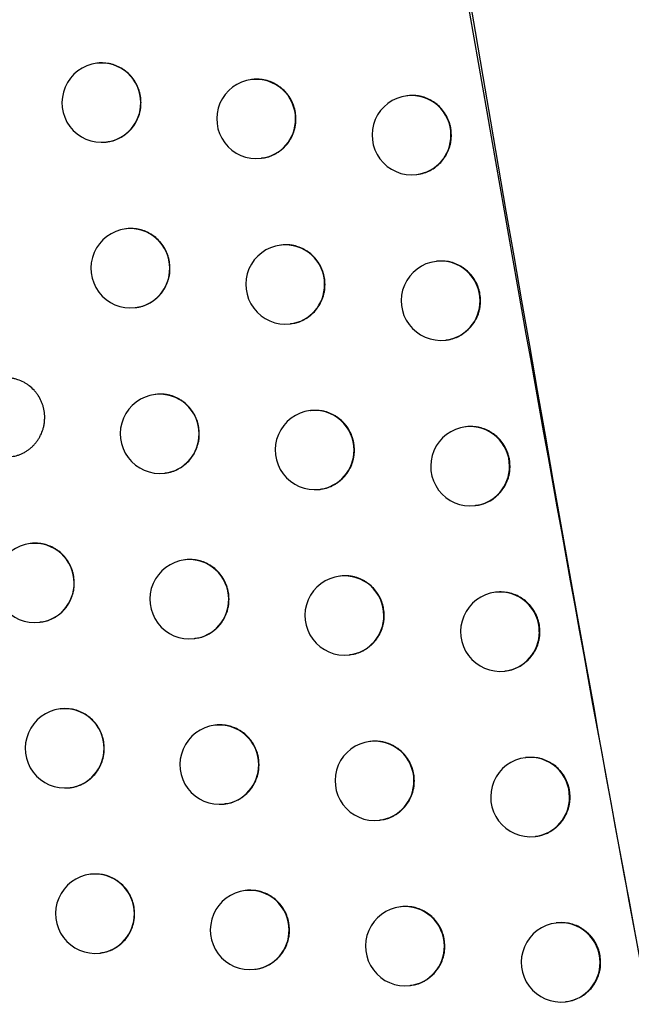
# Model space of a CAD drawing. Header units: millimetres. Extents: x -0.66 to 0.91, y -0.4 to 0.64.
# Tile 134 of 171: x 0.28729 to 0.29501, y 0.05226 to 0.06468. Entities that reach past the tile are written whole.
import ezdxf

# ---------------------------------------------------------------- set-up
doc = ezdxf.new("R2010")
doc.units = ezdxf.units.MM
doc.layers.add('FORMAT', color=7, linetype='Continuous')

msp = doc.modelspace()

# ---------------------------------------------------------------- linework, layer by layer
at = {"layer": 'FORMAT', "color": 7, "linetype": 'Continuous', "lineweight": 25}
for p, q in [((0.288277, 0.064126), (0.288268, 0.064125)), ((0.290229, 0.063921), (0.290221, 0.06392)), ((0.292188, 0.063717), (0.29218, 0.063716)), ((0.288387, 0.063132), (0.288394, 0.063133)), ((0.29034, 0.062927), (0.290347, 0.062928)), ((0.292299, 0.062723), (0.292306, 0.062724)), ((0.288642, 0.062038), (0.288634, 0.062037)), ((0.290596, 0.061833), (0.290588, 0.061832)), ((0.292556, 0.061629), (0.292548, 0.061628)), ((0.288753, 0.061044), (0.288759, 0.061045)), ((0.290707, 0.060839), (0.290713, 0.06084)), ((0.292667, 0.060635), (0.292674, 0.060636)), ((0.289012, 0.059951), (0.289003, 0.05995)), ((0.290966, 0.059746), (0.290958, 0.059745)), ((0.292927, 0.059542), (0.29292, 0.059541)), ((0.289122, 0.058957), (0.289129, 0.058958)), ((0.291077, 0.058752), (0.291084, 0.058753)), ((0.293039, 0.058548), (0.293046, 0.058549)), ((0.287436, 0.05807), (0.287428, 0.058069)), ((0.289386, 0.057864), (0.289378, 0.057863)), ((0.291342, 0.05766), (0.291334, 0.057659)), ((0.293304, 0.057456), (0.293296, 0.057455)), ((0.287547, 0.057076), (0.287553, 0.057077)), ((0.289497, 0.056871), (0.289503, 0.056871)), ((0.291453, 0.056666), (0.29146, 0.056667)), ((0.293415, 0.056462), (0.293422, 0.056463)), ((0.287813, 0.055984), (0.287805, 0.055983)), ((0.289764, 0.055779), (0.289756, 0.055778)), ((0.291722, 0.055574), (0.291714, 0.055573)), ((0.293685, 0.05537), (0.293677, 0.055369)), ((0.287924, 0.05499), (0.287931, 0.054991)), ((0.289875, 0.054785), (0.289882, 0.054786)), ((0.291833, 0.05458), (0.291839, 0.054581)), ((0.293796, 0.054376), (0.293803, 0.054377)), ((0.288195, 0.053899), (0.288187, 0.053898)), ((0.290148, 0.053694), (0.29014, 0.053693)), ((0.292106, 0.053489), (0.292098, 0.053488)), ((0.29407, 0.053286), (0.294062, 0.053285)), ((0.288306, 0.052905), (0.288313, 0.052906)), ((0.290259, 0.0527), (0.290265, 0.052701)), ((0.292217, 0.052496), (0.292224, 0.052496)), ((0.294181, 0.052292), (0.294188, 0.052293))]:
    msp.add_line(p, q, dxfattribs=at)
for centre, radius, start, end in [((0.288328, 0.063629), 0.0005, 96.834402, 276.834402), ((0.288325, 0.063631), 0.000497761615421, 359.783656, 96.494217), ((0.290281, 0.063424), 0.0005, 96.834402, 276.834402), ((0.290277, 0.063425), 0.000497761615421, 359.783656, 96.494217), ((0.29224, 0.063219), 0.0005, 96.834402, 276.834402), ((0.292237, 0.063221), 0.0004977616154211, 359.783656, 96.494217), ((0.288326, 0.063625), 0.0004962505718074, 277.081511, 0.459763), ((0.290279, 0.06342), 0.0004962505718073, 277.081511, 0.459763), ((0.292238, 0.063215), 0.0004962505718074, 277.081511, 0.459763), ((0.288693, 0.061541), 0.0005, 96.834402, 276.834402), ((0.28869, 0.061543), 0.000497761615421, 359.783656, 96.494217), ((0.290647, 0.061336), 0.0005, 96.834402, 276.834402), ((0.290644, 0.061338), 0.000497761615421, 359.783656, 96.494217), ((0.292607, 0.061131), 0.0005, 96.834402, 276.834402), ((0.292604, 0.061133), 0.000497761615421, 359.783656, 96.494217), ((0.288692, 0.061537), 0.0004962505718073, 277.081511, 0.459763), ((0.290645, 0.061332), 0.0004962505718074, 277.081511, 0.459763), ((0.292606, 0.061127), 0.0004962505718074, 277.081511, 0.459763), ((0.289063, 0.059453), 0.0005, 96.834402, 276.834402), ((0.28906, 0.059455), 0.0004977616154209, 359.783656, 96.494217), ((0.291018, 0.059249), 0.0005, 96.834402, 276.834402), ((0.291015, 0.05925), 0.0004977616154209, 359.783656, 96.494217), ((0.292979, 0.059044), 0.0005, 96.834402, 276.834402), ((0.292976, 0.059046), 0.0004977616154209, 359.783656, 96.494217), ((0.289061, 0.059449), 0.0004962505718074, 277.081511, 0.459763), ((0.291016, 0.059245), 0.0004962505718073, 277.081511, 0.459763), ((0.292977, 0.05904), 0.0004962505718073, 277.081511, 0.459763), ((0.287487, 0.057573), 0.0005, 96.834402, 276.834402), ((0.287484, 0.057574), 0.0004977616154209, 359.783656, 96.494217), ((0.289437, 0.057367), 0.0005, 96.834402, 276.834402), ((0.289434, 0.057369), 0.000497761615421, 359.783656, 96.494217), ((0.291393, 0.057162), 0.0005, 96.834402, 276.834402), ((0.29139, 0.057164), 0.000497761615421, 359.783656, 96.494217), ((0.287486, 0.057569), 0.0004962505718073, 277.081511, 0.459763), ((0.289435, 0.057363), 0.0004962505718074, 277.081511, 0.459763), ((0.293356, 0.056958), 0.0005, 96.834402, 276.834402), ((0.293352, 0.05696), 0.0004977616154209, 359.783656, 96.494217), ((0.291392, 0.057158), 0.0004962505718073, 277.081511, 0.459763), ((0.293354, 0.056954), 0.0004962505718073, 277.081511, 0.459763), ((0.287865, 0.055487), 0.0005, 96.834402, 276.834402), ((0.287862, 0.055489), 0.000497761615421, 359.783656, 96.494217), ((0.289816, 0.055281), 0.0005, 96.834402, 276.834402), ((0.289813, 0.055283), 0.0004977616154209, 359.783656, 96.494217), ((0.291773, 0.055077), 0.0005, 96.834402, 276.834402), ((0.29177, 0.055079), 0.0004977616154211, 359.783656, 96.494217), ((0.287863, 0.055483), 0.0004962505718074, 277.081511, 0.459763), ((0.289814, 0.055277), 0.0004962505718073, 277.081511, 0.459763), ((0.293736, 0.054873), 0.0005, 96.834402, 276.834402), ((0.293733, 0.054875), 0.0004977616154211, 359.783656, 96.494217), ((0.291771, 0.055073), 0.0004962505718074, 277.081511, 0.459763), ((0.293735, 0.054869), 0.0004962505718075, 277.081511, 0.459763), ((0.288247, 0.053402), 0.0005, 96.834402, 276.834402), ((0.288244, 0.053404), 0.0004977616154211, 359.783656, 96.494217), ((0.290199, 0.053197), 0.0005, 96.834402, 276.834402), ((0.290196, 0.053198), 0.0004977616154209, 359.783656, 96.494217), ((0.288245, 0.053398), 0.0004962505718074, 277.081511, 0.459763), ((0.292157, 0.052992), 0.0005, 96.834402, 276.834402), ((0.292154, 0.052994), 0.000497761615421, 359.783656, 96.494217), ((0.294122, 0.052788), 0.0005, 96.834402, 276.834402), ((0.294118, 0.05279), 0.000497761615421, 359.783656, 96.494217), ((0.290197, 0.053193), 0.0004962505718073, 277.081511, 0.459763), ((0.292156, 0.052988), 0.0004962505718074, 277.081511, 0.459763), ((0.29412, 0.052784), 0.0004962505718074, 277.081511, 0.459763)]:
    msp.add_arc(centre, radius, start, end, dxfattribs=at)
for points, knots in [([(0.3015124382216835, 0.0213730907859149), (0.3001036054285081, 0.0279605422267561), (0.297285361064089, 0.0411381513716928), (0.2935711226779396, 0.0610178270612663), (0.2901999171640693, 0.080972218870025), (0.2882986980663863, 0.0943342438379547), (0.2873478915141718, 0.1010166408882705)], [0, 0, 0, 0, 0.2497424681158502, 0.4995875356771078, 0.7497419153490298, 1, 1, 1, 1]), ([(0.2884149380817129, 0.0934318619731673), (0.2902897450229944, 0.0813299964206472), (0.2931592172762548, 0.062807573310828), (0.2977849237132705, 0.038726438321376), (0.3003763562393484, 0.0267308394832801), (0.3015958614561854, 0.0210858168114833)], [0, 0, 0, 0, 0.4994650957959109, 0.7644527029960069, 1, 1, 1, 1]), ([(0.2888253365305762, 0.0636291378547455), (0.2888240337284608, 0.063656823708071), (0.2888220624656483, 0.0636987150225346), (0.2888101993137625, 0.0637536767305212), (0.2887981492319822, 0.063794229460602), (0.288777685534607, 0.0638464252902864), (0.2887508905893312, 0.0638958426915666), (0.2887183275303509, 0.06394120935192), (0.2886821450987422, 0.0639836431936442), (0.2886408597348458, 0.0640213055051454), (0.28859545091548, 0.0640532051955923), (0.2885475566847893, 0.0640811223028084), (0.2884963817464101, 0.0641027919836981), (0.2884431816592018, 0.0641176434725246), (0.2884025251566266, 0.0641252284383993), (0.288361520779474, 0.0641296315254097), (0.2883201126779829, 0.0641292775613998), (0.2882913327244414, 0.0641297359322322), (0.2882772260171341, 0.0641261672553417), (0.2882767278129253, 0.0641260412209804)], [0, 0, 0, 0, 0.098183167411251, 0.1485604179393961, 0.1993082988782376, 0.2484493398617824, 0.347861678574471, 0.3986052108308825, 0.4477898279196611, 0.5472884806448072, 0.59807418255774, 0.647344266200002, 0.7470157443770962, 0.7978897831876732, 0.8472429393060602, 0.8969407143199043, 0.9471720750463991, 0.998134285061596, 0.9999999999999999, 0.9999999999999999, 0.9999999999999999, 0.9999999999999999]), ([(0.2907796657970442, 0.0634241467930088), (0.2907783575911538, 0.063451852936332), (0.2907763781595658, 0.0634937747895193), (0.2907644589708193, 0.0635487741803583), (0.2907523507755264, 0.063589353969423), (0.2907317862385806, 0.0636415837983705), (0.2907048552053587, 0.0636910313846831), (0.2906721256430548, 0.0637364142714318), (0.2906357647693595, 0.0637788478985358), (0.2905942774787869, 0.0638164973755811), (0.2905486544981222, 0.0638483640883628), (0.2905005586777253, 0.0638762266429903), (0.2904491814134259, 0.0638978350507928), (0.2903957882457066, 0.0639126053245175), (0.290354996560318, 0.0639201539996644), (0.2903138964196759, 0.0639244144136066), (0.2902723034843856, 0.0639243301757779), (0.2902437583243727, 0.0639239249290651), (0.2902295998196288, 0.0639210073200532), (0.2902292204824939, 0.0639209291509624)], [0, 0, 0, 0, 0.0983176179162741, 0.1487632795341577, 0.1995800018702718, 0.2487886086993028, 0.3483384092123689, 0.3991532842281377, 0.4483802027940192, 0.5479663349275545, 0.5987990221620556, 0.6480604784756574, 0.7477164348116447, 0.7985847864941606, 0.8478803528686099, 0.8975204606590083, 0.9476941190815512, 0.9985986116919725, 1, 1, 1, 1]), ([(0.2927404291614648, 0.0632199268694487), (0.2927391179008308, 0.0632476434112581), (0.2927371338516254, 0.0632895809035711), (0.2927251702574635, 0.0633445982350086), (0.2927130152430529, 0.0633851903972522), (0.2926923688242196, 0.0634374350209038), (0.2926653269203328, 0.0634868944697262), (0.2926324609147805, 0.0635322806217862), (0.2925959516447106, 0.063574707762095), (0.292554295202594, 0.0636123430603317), (0.2925084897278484, 0.063644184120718), (0.2924602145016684, 0.063672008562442), (0.2924086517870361, 0.0636935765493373), (0.2923550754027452, 0.0637082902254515), (0.2923141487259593, 0.0637158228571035), (0.2922729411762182, 0.0637199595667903), (0.2922311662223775, 0.0637201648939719), (0.2922027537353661, 0.0637189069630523), (0.2921885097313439, 0.0637166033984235), (0.2921881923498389, 0.0637165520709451)], [0, 0, 0, 0, 0.0983913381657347, 0.1488744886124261, 0.1997289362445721, 0.2489746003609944, 0.3485998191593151, 0.3994538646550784, 0.4487033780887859, 0.5483362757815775, 0.5991941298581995, 0.6484499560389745, 0.748095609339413, 0.7989599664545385, 0.8482222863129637, 0.897829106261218, 0.9479694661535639, 0.99884066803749, 1, 1, 1, 1]), ([(0.2883934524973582, 0.0631369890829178), (0.288416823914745, 0.0631390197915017), (0.2884542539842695, 0.0631422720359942), (0.2885027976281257, 0.0631588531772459), (0.2885411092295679, 0.063174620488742), (0.288577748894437, 0.063193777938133), (0.2886130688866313, 0.0632161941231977), (0.2886462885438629, 0.0632415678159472), (0.2886874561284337, 0.0632789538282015), (0.2887238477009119, 0.0633215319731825), (0.2887544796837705, 0.0633682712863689), (0.2887811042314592, 0.0634174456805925), (0.2888015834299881, 0.0634698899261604), (0.2888160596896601, 0.0635277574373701), (0.288823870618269, 0.0635765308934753), (0.2888248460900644, 0.0636115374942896), (0.2888253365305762, 0.0636291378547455)], [0, 0, 0, 0, 0.0986294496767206, 0.1579582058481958, 0.2153734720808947, 0.2731911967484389, 0.3316328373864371, 0.3909295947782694, 0.4482522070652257, 0.5642215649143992, 0.6234236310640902, 0.6806400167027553, 0.7963935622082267, 0.8554841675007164, 0.9273413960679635, 0.9999999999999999, 0.9999999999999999, 0.9999999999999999, 0.9999999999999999]), ([(0.2903463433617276, 0.0629318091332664), (0.2903698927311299, 0.0629338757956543), (0.2904075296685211, 0.0629371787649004), (0.2904562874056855, 0.0629538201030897), (0.2904946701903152, 0.062969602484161), (0.2905313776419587, 0.062988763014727), (0.2905667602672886, 0.0630111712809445), (0.2906000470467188, 0.0630365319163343), (0.2906413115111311, 0.0630739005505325), (0.290677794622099, 0.0631164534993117), (0.2907085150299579, 0.0631631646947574), (0.2907352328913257, 0.0632123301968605), (0.2907557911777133, 0.0632647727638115), (0.2907703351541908, 0.0633226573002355), (0.2907781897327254, 0.0633714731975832), (0.2907791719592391, 0.0634065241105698), (0.2907796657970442, 0.0634241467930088)], [0, 0, 0, 0, 0.098993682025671, 0.1582131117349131, 0.2155350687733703, 0.2732583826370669, 0.3316035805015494, 0.3908008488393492, 0.4480786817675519, 0.5639550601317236, 0.6231067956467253, 0.6803406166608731, 0.7961274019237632, 0.8552326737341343, 0.9272147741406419, 0.9999999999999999, 0.9999999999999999, 0.9999999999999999, 0.9999999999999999]), ([(0.2923060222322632, 0.0627251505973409), (0.2923156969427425, 0.0627258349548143), (0.2923393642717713, 0.0627275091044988), (0.2923761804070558, 0.0627368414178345), (0.2924161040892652, 0.0627492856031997), (0.292467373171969, 0.0627707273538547), (0.2925158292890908, 0.0627985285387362), (0.2925601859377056, 0.0628322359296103), (0.2926015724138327, 0.0628696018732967), (0.2926381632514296, 0.0629121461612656), (0.2926689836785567, 0.062958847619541), (0.2926957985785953, 0.0630080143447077), (0.2927164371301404, 0.0630604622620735), (0.2927310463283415, 0.0631183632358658), (0.2927389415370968, 0.0631672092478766), (0.2927399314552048, 0.0632022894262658), (0.2927404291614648, 0.0632199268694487)], [0, 0, 0, 0, 0.0405974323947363, 0.0993138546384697, 0.1584623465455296, 0.2157277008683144, 0.33157759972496, 0.3907143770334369, 0.4479671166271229, 0.5637913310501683, 0.6229147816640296, 0.6801595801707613, 0.7959674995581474, 0.8550823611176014, 0.9271390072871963, 1, 1, 1, 1]), ([(0.2891908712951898, 0.0615411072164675), (0.2891895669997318, 0.0615687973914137), (0.2891875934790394, 0.0616106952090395), (0.2891757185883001, 0.0616656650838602), (0.2891636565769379, 0.0617062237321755), (0.2891431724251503, 0.0617584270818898), (0.2891163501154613, 0.0618078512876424), (0.2890837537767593, 0.0618532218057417), (0.289047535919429, 0.0618956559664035), (0.2890062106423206, 0.0619333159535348), (0.28896075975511, 0.0619652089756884), (0.288912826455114, 0.0619931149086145), (0.2888616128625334, 0.0620147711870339), (0.2888083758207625, 0.06202960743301), (0.2887676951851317, 0.0620371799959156), (0.2887266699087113, 0.0620415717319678), (0.2886852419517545, 0.0620412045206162), (0.2886564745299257, 0.0620416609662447), (0.2886423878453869, 0.0620380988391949), (0.2886419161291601, 0.0620379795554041)], [0, 0, 0, 0, 0.0982124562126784, 0.1486046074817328, 0.1993674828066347, 0.2485232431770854, 0.3479655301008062, 0.3987246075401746, 0.4479183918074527, 0.5474360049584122, 0.5982318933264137, 0.6475000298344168, 0.7471679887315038, 0.7980407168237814, 0.847381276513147, 0.897066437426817, 0.9472851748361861, 0.9982347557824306, 1, 1, 1, 1]), ([(0.2911463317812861, 0.0613362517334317), (0.2911450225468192, 0.0613639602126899), (0.2911430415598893, 0.0614058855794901), (0.2911311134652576, 0.0614608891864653), (0.2911189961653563, 0.0615014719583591), (0.2910984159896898, 0.0615537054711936), (0.2910714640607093, 0.0616031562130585), (0.2910387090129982, 0.0616485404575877), (0.2910023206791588, 0.0616909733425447), (0.2909608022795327, 0.0617286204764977), (0.2909151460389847, 0.0617604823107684), (0.2908670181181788, 0.0617883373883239), (0.2908156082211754, 0.0618099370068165), (0.2907621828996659, 0.0618246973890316), (0.29072136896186, 0.061832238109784), (0.2906802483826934, 0.0618364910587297), (0.2906386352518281, 0.0618363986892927), (0.2906100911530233, 0.0618359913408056), (0.2905959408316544, 0.0618330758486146), (0.2905955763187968, 0.0618330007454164)], [0, 0, 0, 0, 0.0983342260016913, 0.1487883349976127, 0.1996135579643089, 0.248830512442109, 0.3483972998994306, 0.3992209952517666, 0.4484530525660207, 0.5480498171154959, 0.598888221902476, 0.6481484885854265, 0.74780228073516, 0.7986698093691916, 0.8479580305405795, 0.897590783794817, 0.9477570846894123, 0.9986542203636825, 0.9999999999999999, 0.9999999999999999, 0.9999999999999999, 0.9999999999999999]), ([(0.2931081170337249, 0.0611321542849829), (0.2931068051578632, 0.0611598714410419), (0.2931048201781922, 0.0612018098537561), (0.2930928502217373, 0.0612568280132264), (0.2930806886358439, 0.0612974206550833), (0.2930600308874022, 0.0613496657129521), (0.293032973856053, 0.0613991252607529), (0.2930000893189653, 0.0614445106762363), (0.2929635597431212, 0.0614869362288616), (0.2929218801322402, 0.0615245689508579), (0.2928760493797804, 0.0615564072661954), (0.2928277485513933, 0.0615842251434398), (0.2927761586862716, 0.0616058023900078), (0.2927225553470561, 0.0616204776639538), (0.2926679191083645, 0.0616306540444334), (0.2926123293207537, 0.0616331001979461), (0.2925701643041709, 0.0616311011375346), (0.2925559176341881, 0.0616287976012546), (0.2925556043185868, 0.0616287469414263)], [0, 0, 0, 0, 0.0984057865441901, 0.1488963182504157, 0.1997581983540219, 0.2490111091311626, 0.3486510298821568, 0.3995126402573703, 0.448768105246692, 0.5484131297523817, 0.5992772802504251, 0.6485367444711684, 0.7481898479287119, 0.7990581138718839, 0.8483217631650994, 0.947983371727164, 0.9988560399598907, 0.9999999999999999, 0.9999999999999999, 0.9999999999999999, 0.9999999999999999]), ([(0.2887591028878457, 0.0610466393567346), (0.2887685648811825, 0.0610472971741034), (0.2887919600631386, 0.0610489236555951), (0.2888284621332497, 0.0610581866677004), (0.2888682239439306, 0.0610705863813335), (0.28890650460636, 0.06108664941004), (0.2889431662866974, 0.061105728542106), (0.2889784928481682, 0.0611281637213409), (0.2890117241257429, 0.0611535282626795), (0.2890529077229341, 0.0611909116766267), (0.2890893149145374, 0.0612334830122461), (0.2891199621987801, 0.0612802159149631), (0.2891466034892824, 0.0613293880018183), (0.2891670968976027, 0.0613818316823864), (0.2891815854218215, 0.0614397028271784), (0.2891894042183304, 0.0614884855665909), (0.2891903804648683, 0.0615235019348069), (0.2891908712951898, 0.0615411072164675)], [0, 0, 0, 0, 0.0399733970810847, 0.0988359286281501, 0.1581320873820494, 0.2155188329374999, 0.2733077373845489, 0.3317200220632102, 0.3909866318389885, 0.4482914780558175, 0.564224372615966, 0.6234071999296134, 0.6806193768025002, 0.796363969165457, 0.8554495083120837, 0.9273239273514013, 1, 1, 1, 1]), ([(0.2907127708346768, 0.0608438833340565), (0.2907363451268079, 0.0608459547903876), (0.2907740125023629, 0.0608492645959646), (0.2908228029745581, 0.0608659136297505), (0.2908611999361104, 0.0608816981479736), (0.2908979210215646, 0.0609008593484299), (0.2909333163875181, 0.0609232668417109), (0.2909666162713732, 0.06094862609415), (0.2910078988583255, 0.0609859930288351), (0.2910443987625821, 0.0610285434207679), (0.2910751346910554, 0.0610752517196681), (0.291101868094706, 0.0611244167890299), (0.2911224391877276, 0.0611768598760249), (0.2911369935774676, 0.0612347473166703), (0.2911448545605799, 0.0612835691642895), (0.2911458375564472, 0.0613186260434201), (0.2911463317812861, 0.0613362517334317)], [0, 0, 0, 0, 0.0990349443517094, 0.158239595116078, 0.2155497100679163, 0.2732610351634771, 0.3315939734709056, 0.390778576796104, 0.4480513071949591, 0.5639170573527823, 0.6230630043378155, 0.6802996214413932, 0.796091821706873, 0.8551995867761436, 0.9271981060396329, 1, 1, 1, 1]), ([(0.2926734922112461, 0.0606373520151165), (0.2926831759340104, 0.060638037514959), (0.2927068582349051, 0.060639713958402), (0.2927436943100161, 0.0606490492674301), (0.2927836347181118, 0.0606614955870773), (0.2928349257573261, 0.0606829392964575), (0.2928834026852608, 0.0607107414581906), (0.292927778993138, 0.0607444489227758), (0.2929691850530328, 0.060781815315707), (0.2930057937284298, 0.0608243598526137), (0.2930366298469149, 0.0608710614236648), (0.2930634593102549, 0.0609202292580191), (0.2930841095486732, 0.0609726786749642), (0.2930987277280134, 0.0610305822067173), (0.2931066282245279, 0.0610794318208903), (0.2931076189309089, 0.0611145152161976), (0.2931081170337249, 0.0611321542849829)], [0, 0, 0, 0, 0.0406131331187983, 0.0993225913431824, 0.1584640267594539, 0.2157246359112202, 0.3315648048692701, 0.3906964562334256, 0.4479479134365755, 0.5637694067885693, 0.6228913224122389, 0.6801380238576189, 0.795949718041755, 0.8550664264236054, 0.9271309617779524, 1, 1, 1, 1]), ([(0.2876105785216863, 0.0596593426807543), (0.2876102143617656, 0.059673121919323), (0.2876091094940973, 0.0597149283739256), (0.2875994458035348, 0.0597705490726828), (0.287583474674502, 0.0598243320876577), (0.2875630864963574, 0.0598765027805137), (0.2875363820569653, 0.059925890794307), (0.2875039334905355, 0.059971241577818), (0.2874678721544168, 0.060013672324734), (0.2874267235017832, 0.0600513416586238), (0.2873814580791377, 0.0600832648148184), (0.2873336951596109, 0.0601112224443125), (0.2872826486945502, 0.0601329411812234), (0.287229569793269, 0.0601478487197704), (0.2871889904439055, 0.0601554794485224), (0.2871480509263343, 0.0601599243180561), (0.2871067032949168, 0.0601596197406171), (0.287077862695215, 0.0601600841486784), (0.2870636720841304, 0.0601564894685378), (0.28706307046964, 0.0601563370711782)], [0, 0, 0, 0, 0.0489086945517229, 0.1483898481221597, 0.1990810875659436, 0.2481665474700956, 0.3474658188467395, 0.398150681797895, 0.4473002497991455, 0.5467264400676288, 0.5974732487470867, 0.6467500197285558, 0.7464334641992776, 0.7973118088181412, 0.8467112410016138, 0.8964553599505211, 0.9467331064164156, 0.9977417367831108, 1, 1, 1, 1]), ([(0.2895609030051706, 0.0594538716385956), (0.2895595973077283, 0.0594815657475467), (0.2895576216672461, 0.0595234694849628), (0.2895457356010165, 0.0595784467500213), (0.2895336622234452, 0.0596190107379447), (0.2895131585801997, 0.0596712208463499), (0.2894863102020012, 0.0597206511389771), (0.2894536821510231, 0.0597660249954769), (0.2894174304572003, 0.0598084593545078), (0.2893760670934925, 0.0598461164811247), (0.2893305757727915, 0.0598780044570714), (0.2892826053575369, 0.0599058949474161), (0.2892313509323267, 0.0599275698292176), (0.2891780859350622, 0.0599423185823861), (0.2891237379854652, 0.0599526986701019), (0.2890685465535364, 0.0599546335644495), (0.2890262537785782, 0.0599537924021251), (0.2890120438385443, 0.059950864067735), (0.2890115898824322, 0.0599507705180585)], [0, 0, 0, 0, 0.0982471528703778, 0.1486569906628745, 0.1994376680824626, 0.248610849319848, 0.348088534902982, 0.3988659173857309, 0.44807205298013, 0.5476150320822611, 0.5984243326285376, 0.6476946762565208, 0.7473674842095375, 0.7982431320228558, 0.847576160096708, 0.947376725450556, 0.9983188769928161, 1, 1, 1, 1]), ([(0.2915174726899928, 0.059249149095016), (0.2915161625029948, 0.0592768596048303), (0.2915141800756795, 0.0593187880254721), (0.2915022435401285, 0.0593737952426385), (0.2914901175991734, 0.0594143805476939), (0.2914695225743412, 0.0594666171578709), (0.2914425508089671, 0.0595160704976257), (0.2914097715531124, 0.0595614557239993), (0.2913733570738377, 0.0596038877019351), (0.2913318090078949, 0.0596415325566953), (0.2912861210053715, 0.0596733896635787), (0.2912379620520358, 0.0597012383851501), (0.2911865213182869, 0.059722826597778), (0.2911330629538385, 0.0597375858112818), (0.291092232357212, 0.0597450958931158), (0.2910510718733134, 0.0597494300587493), (0.2910095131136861, 0.0597489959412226), (0.2909807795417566, 0.0597494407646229), (0.2909667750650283, 0.0597459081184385), (0.2909664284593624, 0.0597458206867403)], [0, 0, 0, 0, 0.0983494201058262, 0.1488112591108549, 0.1996442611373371, 0.2488688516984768, 0.3484511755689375, 0.3992829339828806, 0.4485197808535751, 0.5481264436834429, 0.5989701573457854, 0.6482296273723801, 0.7478820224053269, 0.7987490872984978, 0.8480310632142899, 0.8976575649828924, 0.9478176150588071, 0.9987085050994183, 1, 1, 1, 1]), ([(0.2871795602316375, 0.0591673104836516), (0.2872028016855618, 0.0591693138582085), (0.2872400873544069, 0.0591725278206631), (0.2872884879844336, 0.0591890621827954), (0.2873267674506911, 0.0592048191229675), (0.2873633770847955, 0.0592239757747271), (0.2873986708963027, 0.059246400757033), (0.2874318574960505, 0.0592717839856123), (0.2874626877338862, 0.0592998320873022), (0.2874909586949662, 0.0593302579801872), (0.2875168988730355, 0.0593633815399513), (0.2875399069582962, 0.0593985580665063), (0.2875664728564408, 0.0594477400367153), (0.287586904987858, 0.0595001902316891), (0.2876013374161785, 0.0595580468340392), (0.2876091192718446, 0.0596067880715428), (0.2876100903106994, 0.0596417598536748), (0.2876105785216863, 0.0596593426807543)], [0, 0, 0, 0, 0.0983112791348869, 0.1577182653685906, 0.2152025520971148, 0.2730901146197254, 0.3316031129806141, 0.3909735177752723, 0.4483283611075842, 0.5060859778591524, 0.5644682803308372, 0.6237069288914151, 0.6809054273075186, 0.7966244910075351, 0.8556994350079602, 0.9274497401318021, 0.9999999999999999, 0.9999999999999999, 0.9999999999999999, 0.9999999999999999]), ([(0.2934802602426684, 0.0590451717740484), (0.293478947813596, 0.0590728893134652), (0.2934769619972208, 0.059114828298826), (0.2934649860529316, 0.0591698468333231), (0.2934528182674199, 0.059210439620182), (0.2934321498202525, 0.0592626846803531), (0.293405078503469, 0.0593121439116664), (0.2933721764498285, 0.0593575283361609), (0.2933356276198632, 0.0593999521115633), (0.2932939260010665, 0.0594375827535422), (0.2932480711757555, 0.0594694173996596), (0.2931997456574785, 0.0594972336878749), (0.2931481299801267, 0.0595187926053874), (0.2930944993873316, 0.0595334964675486), (0.293053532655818, 0.059541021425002), (0.2930122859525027, 0.0595451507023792), (0.29297047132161, 0.0595453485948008), (0.2929420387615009, 0.0595440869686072), (0.2929277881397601, 0.0595417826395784), (0.292927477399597, 0.0595417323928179)], [0, 0, 0, 0, 0.0984013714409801, 0.1488896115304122, 0.1997491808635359, 0.2489998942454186, 0.348635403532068, 0.3994948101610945, 0.4487470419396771, 0.5483855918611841, 0.5992465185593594, 0.6485009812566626, 0.7481440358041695, 0.7990072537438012, 0.848264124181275, 0.8978654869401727, 0.948000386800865, 0.9988661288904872, 1, 1, 1, 1]), ([(0.2891288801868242, 0.0589593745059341), (0.2891383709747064, 0.058960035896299), (0.2891617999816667, 0.0589616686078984), (0.2891983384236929, 0.0589709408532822), (0.2892381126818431, 0.0589833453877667), (0.2892764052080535, 0.0589994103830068), (0.2893130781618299, 0.0590184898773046), (0.2893484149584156, 0.0590409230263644), (0.2893816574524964, 0.0590662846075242), (0.2894228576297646, 0.0591036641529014), (0.2894592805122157, 0.0591462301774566), (0.289489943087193, 0.05919295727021), (0.2895166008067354, 0.0592421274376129), (0.2895371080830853, 0.0592945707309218), (0.2895516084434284, 0.0593524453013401), (0.2895594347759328, 0.0594012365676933), (0.2895604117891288, 0.0594362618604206), (0.2895609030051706, 0.0594538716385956)], [0, 0, 0, 0, 0.0400656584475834, 0.0989062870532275, 0.1581803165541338, 0.2155484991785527, 0.2733186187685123, 0.3317117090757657, 0.3909585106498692, 0.4482546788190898, 0.5641695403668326, 0.6233425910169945, 0.6805584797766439, 0.7963101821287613, 0.8553988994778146, 0.9272984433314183, 1, 1, 1, 1]), ([(0.2910836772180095, 0.0587567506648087), (0.2911072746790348, 0.0587588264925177), (0.2911449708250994, 0.0587621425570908), (0.2911937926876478, 0.0587787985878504), (0.2912322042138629, 0.0587945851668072), (0.291268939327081, 0.0588137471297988), (0.2913043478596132, 0.0588361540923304), (0.2913376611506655, 0.0588615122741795), (0.2913789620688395, 0.0588988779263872), (0.2914154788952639, 0.058941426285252), (0.2914462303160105, 0.0589881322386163), (0.2914729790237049, 0.059037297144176), (0.291493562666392, 0.0590897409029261), (0.2915081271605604, 0.059147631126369), (0.2915159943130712, 0.0591964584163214), (0.2915169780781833, 0.059231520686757), (0.2915174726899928, 0.059249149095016)], [0, 0, 0, 0, 0.0990706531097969, 0.1582620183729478, 0.2155616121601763, 0.2732622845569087, 0.3315843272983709, 0.390757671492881, 0.4480259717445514, 0.5638824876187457, 0.6230233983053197, 0.6802626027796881, 0.7960598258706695, 0.8551699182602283, 0.9271831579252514, 1, 1, 1, 1]), ([(0.2930450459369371, 0.0585525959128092), (0.2930687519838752, 0.0585546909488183), (0.2931065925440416, 0.0585580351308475), (0.293155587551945, 0.0585747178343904), (0.2932069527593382, 0.0585958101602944), (0.2932554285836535, 0.058623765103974), (0.2932998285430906, 0.0586574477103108), (0.2933412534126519, 0.0586948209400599), (0.2933778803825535, 0.0587373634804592), (0.2934087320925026, 0.0587840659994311), (0.2934355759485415, 0.0588332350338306), (0.2934562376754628, 0.0588856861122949), (0.2934708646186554, 0.0589435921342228), (0.2934787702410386, 0.0589924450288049), (0.2934797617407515, 0.0590275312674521), (0.2934802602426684, 0.0590451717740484)], [0, 0, 0, 0, 0.0991950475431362, 0.158339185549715, 0.2156044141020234, 0.3314538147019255, 0.3905900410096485, 0.4478491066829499, 0.5636858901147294, 0.6228154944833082, 0.6800723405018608, 0.7959045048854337, 0.8550316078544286, 0.9271134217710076, 1, 1, 1, 1]), ([(0.2879839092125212, 0.0575727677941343), (0.2879826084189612, 0.0576004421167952), (0.2879806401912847, 0.0576423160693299), (0.2879688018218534, 0.057697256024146), (0.2879567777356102, 0.0577377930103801), (0.2879363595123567, 0.0577899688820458), (0.2879096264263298, 0.0578393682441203), (0.2878771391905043, 0.0578847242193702), (0.287841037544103, 0.0579271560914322), (0.2877998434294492, 0.0579648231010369), (0.2877545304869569, 0.0579967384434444), (0.2877067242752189, 0.0580246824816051), (0.2876556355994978, 0.0580463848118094), (0.2876025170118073, 0.0580612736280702), (0.2875619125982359, 0.0580688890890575), (0.2875209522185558, 0.05807332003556), (0.2874795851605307, 0.058072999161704), (0.2874507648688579, 0.0580734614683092), (0.2874366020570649, 0.0580698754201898), (0.2874360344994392, 0.0580697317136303)], [0, 0, 0, 0, 0.0981098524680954, 0.1484497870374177, 0.1991601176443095, 0.2482643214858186, 0.3476017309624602, 0.3983063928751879, 0.4474675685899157, 0.5469177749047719, 0.5976774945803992, 0.6469515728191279, 0.7466301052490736, 0.7975065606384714, 0.8468897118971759, 0.8966175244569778, 0.9468789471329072, 0.9978712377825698, 1, 1, 1, 1]), ([(0.2899354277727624, 0.0573674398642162), (0.2899341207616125, 0.0573951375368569), (0.2899321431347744, 0.0574370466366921), (0.2899202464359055, 0.0574920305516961), (0.2899081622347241, 0.0575325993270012), (0.289887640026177, 0.0575848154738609), (0.2898607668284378, 0.0576342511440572), (0.2898281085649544, 0.0576796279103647), (0.2897918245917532, 0.0577220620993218), (0.2897504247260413, 0.0577597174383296), (0.2897048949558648, 0.0577915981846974), (0.2896568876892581, 0.0578194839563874), (0.2896056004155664, 0.0578411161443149), (0.2895522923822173, 0.0578559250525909), (0.2895115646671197, 0.0578634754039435), (0.2894704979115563, 0.0578678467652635), (0.2894290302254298, 0.0578674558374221), (0.2894002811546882, 0.0578679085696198), (0.2893862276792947, 0.0578643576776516), (0.2893858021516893, 0.0578642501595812)], [0, 0, 0, 0, 0.098263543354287, 0.1486816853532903, 0.1994707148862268, 0.2486521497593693, 0.348146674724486, 0.3989328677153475, 0.4481426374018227, 0.5476933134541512, 0.5985069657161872, 0.647771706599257, 0.747433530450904, 0.7983039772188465, 0.8476225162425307, 0.897285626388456, 0.9474822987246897, 0.998409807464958, 1, 1, 1, 1]), ([(0.2918930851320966, 0.0571628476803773), (0.2918917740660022, 0.0571905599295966), (0.2918897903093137, 0.0572324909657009), (0.2918778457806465, 0.0572875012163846), (0.2918657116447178, 0.0573280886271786), (0.2918451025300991, 0.0573803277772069), (0.2918181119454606, 0.0574297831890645), (0.2917853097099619, 0.0574751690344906), (0.2917488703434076, 0.0575175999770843), (0.2917072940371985, 0.0575552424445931), (0.291661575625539, 0.0575870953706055), (0.2916133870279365, 0.0576149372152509), (0.2915619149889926, 0.057636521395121), (0.2915084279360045, 0.0576512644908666), (0.2914675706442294, 0.0576587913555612), (0.2914264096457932, 0.0576630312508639), (0.2913847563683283, 0.0576629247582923), (0.2913562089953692, 0.0576625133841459), (0.2913420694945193, 0.057659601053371), (0.2913417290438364, 0.0576595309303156)], [0, 0, 0, 0, 0.0983616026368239, 0.1488296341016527, 0.1996688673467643, 0.2488995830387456, 0.3484943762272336, 0.3993326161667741, 0.4485730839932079, 0.548187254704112, 0.599035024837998, 0.6482932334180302, 0.7479432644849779, 0.7988093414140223, 0.8480852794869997, 0.8977057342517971, 0.9478597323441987, 0.9987445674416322, 0.9999999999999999, 0.9999999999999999, 0.9999999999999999, 0.9999999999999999]), ([(0.2875526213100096, 0.0570806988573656), (0.2875759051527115, 0.057082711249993), (0.2876132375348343, 0.0570859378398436), (0.2876616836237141, 0.0571024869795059), (0.2876999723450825, 0.0571182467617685), (0.2877365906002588, 0.0571374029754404), (0.2877718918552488, 0.0571598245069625), (0.2878050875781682, 0.0571852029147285), (0.2878359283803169, 0.0572132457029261), (0.2878642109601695, 0.0572436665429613), (0.2878901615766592, 0.0572767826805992), (0.2879131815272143, 0.0573119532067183), (0.2879397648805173, 0.0573611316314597), (0.2879602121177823, 0.0574135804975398), (0.2879746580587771, 0.0574714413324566), (0.2879824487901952, 0.0575201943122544), (0.2879834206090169, 0.0575551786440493), (0.2879839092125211, 0.0575727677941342)], [0, 0, 0, 0, 0.098410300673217, 0.1577871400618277, 0.2152456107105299, 0.2731070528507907, 0.3315933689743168, 0.3909362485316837, 0.4482786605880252, 0.5060235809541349, 0.5643926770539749, 0.6236173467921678, 0.6808207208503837, 0.7965490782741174, 0.8556281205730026, 0.9274138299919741, 1, 1, 1, 1]), ([(0.289502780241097, 0.056875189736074), (0.2895262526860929, 0.0568772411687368), (0.2895637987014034, 0.0568805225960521), (0.2896124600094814, 0.0568971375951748), (0.2896508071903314, 0.0569129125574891), (0.2896874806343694, 0.056932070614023), (0.2897228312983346, 0.0569544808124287), (0.2897560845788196, 0.0569798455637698), (0.2897973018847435, 0.0570172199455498), (0.2898337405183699, 0.0570597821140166), (0.289864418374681, 0.0571065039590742), (0.2898910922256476, 0.0571556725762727), (0.2899116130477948, 0.0572081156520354), (0.2899261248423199, 0.0572659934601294), (0.2899339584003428, 0.0573147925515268), (0.2899349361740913, 0.0573498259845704), (0.2899354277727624, 0.0573674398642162)], [0, 0, 0, 0, 0.0988399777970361, 0.1581022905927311, 0.2154618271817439, 0.2732231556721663, 0.3316071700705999, 0.3908444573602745, 0.4481410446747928, 0.5640563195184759, 0.6232290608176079, 0.6804566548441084, 0.7962316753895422, 0.8553318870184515, 0.9272647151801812, 1, 1, 1, 1]), ([(0.2938568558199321, 0.0569589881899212), (0.2938555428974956, 0.0569867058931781), (0.2938535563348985, 0.0570286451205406), (0.2938415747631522, 0.0570836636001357), (0.2938294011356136, 0.0571242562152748), (0.2938087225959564, 0.0571765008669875), (0.2937816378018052, 0.0572259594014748), (0.2937487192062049, 0.0572713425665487), (0.2937121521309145, 0.0573137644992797), (0.2936704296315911, 0.0573513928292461), (0.2936245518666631, 0.0573832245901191), (0.2935762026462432, 0.0574110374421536), (0.293524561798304, 0.0574325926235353), (0.2934709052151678, 0.0574472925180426), (0.2934299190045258, 0.0574548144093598), (0.2933886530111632, 0.057458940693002), (0.2933468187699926, 0.0574591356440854), (0.2933183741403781, 0.0574578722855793), (0.2933041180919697, 0.0574555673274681), (0.2933038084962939, 0.0574555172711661)], [0, 0, 0, 0, 0.098404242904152, 0.1488939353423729, 0.199754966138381, 0.2490071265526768, 0.3486455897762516, 0.3995065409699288, 0.4487594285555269, 0.5483993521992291, 0.5992610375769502, 0.6485149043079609, 0.7481568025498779, 0.7990194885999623, 0.848274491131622, 0.8978739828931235, 0.9480070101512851, 0.9988708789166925, 0.9999999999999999, 0.9999999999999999, 0.9999999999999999, 0.9999999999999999]), ([(0.2914590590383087, 0.0566704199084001), (0.2914826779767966, 0.0566724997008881), (0.2915204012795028, 0.0566758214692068), (0.2915692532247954, 0.0566924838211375), (0.2916076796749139, 0.0567082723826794), (0.2916444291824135, 0.0567274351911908), (0.2916798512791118, 0.0567498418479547), (0.2917131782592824, 0.0567751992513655), (0.2917544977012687, 0.0568125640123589), (0.29179103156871, 0.0568551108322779), (0.2918217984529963, 0.056901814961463), (0.2918485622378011, 0.0569509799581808), (0.2918691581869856, 0.0570034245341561), (0.2918837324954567, 0.0570613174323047), (0.2918916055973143, 0.0571101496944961), (0.2918925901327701, 0.0571452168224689), (0.2918930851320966, 0.0571628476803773)], [0, 0, 0, 0, 0.0991010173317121, 0.1582805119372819, 0.215570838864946, 0.2732621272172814, 0.3315745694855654, 0.3907379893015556, 0.4480025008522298, 0.5638511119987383, 0.6229877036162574, 0.6802293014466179, 0.7960311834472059, 0.8551434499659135, 0.9271698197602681, 1, 1, 1, 1]), ([(0.2934219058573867, 0.0564629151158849), (0.2934316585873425, 0.0564641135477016), (0.2934552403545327, 0.056467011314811), (0.2934921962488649, 0.0564757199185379), (0.2935320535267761, 0.0564883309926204), (0.2935833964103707, 0.0565097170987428), (0.2936319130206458, 0.0565375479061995), (0.29367632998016, 0.0565712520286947), (0.2937177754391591, 0.0566086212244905), (0.2937544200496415, 0.0566511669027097), (0.2937852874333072, 0.0566978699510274), (0.2938121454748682, 0.0567470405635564), (0.2938328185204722, 0.0567994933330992), (0.2938474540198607, 0.0568574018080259), (0.293855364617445, 0.0569062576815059), (0.2938563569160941, 0.0569413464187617), (0.2938568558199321, 0.0569589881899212)], [0, 0, 0, 0, 0.041099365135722, 0.0993768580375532, 0.1585041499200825, 0.2157549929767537, 0.331575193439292, 0.3906963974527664, 0.4479436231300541, 0.5637563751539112, 0.622873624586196, 0.6801205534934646, 0.795932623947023, 0.8550494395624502, 0.9271223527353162, 1, 1, 1, 1]), ([(0.2883617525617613, 0.0554870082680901), (0.2883604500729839, 0.0555146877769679), (0.2883584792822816, 0.0555565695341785), (0.2883466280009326, 0.0556115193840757), (0.2883345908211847, 0.0556520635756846), (0.2883141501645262, 0.0557042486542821), (0.2882873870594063, 0.0557536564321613), (0.2882548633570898, 0.0557990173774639), (0.2882187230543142, 0.0558414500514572), (0.2881774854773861, 0.0558791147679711), (0.2881321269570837, 0.0559110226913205), (0.288084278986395, 0.0559389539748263), (0.288033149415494, 0.0559606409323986), (0.2879799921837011, 0.0559755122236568), (0.2879393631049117, 0.0559831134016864), (0.2878983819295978, 0.0559875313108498), (0.2878569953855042, 0.0559871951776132), (0.2878281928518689, 0.0559876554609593), (0.2878140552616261, 0.0559840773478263), (0.2878135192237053, 0.0559839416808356)], [0, 0, 0, 0, 0.0981446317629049, 0.1485022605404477, 0.1992303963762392, 0.2483520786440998, 0.3477250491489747, 0.3984481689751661, 0.4476202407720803, 0.5470929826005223, 0.597864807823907, 0.6471365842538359, 0.7468109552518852, 0.7976858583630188, 0.847054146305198, 0.8967670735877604, 0.9470135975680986, 0.9979909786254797, 1, 1, 1, 1]), ([(0.290314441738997, 0.0552818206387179), (0.2903131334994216, 0.0553095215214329), (0.2903111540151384, 0.0553514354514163), (0.2902992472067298, 0.0554064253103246), (0.2902871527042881, 0.0554469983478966), (0.2902666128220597, 0.0554992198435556), (0.2902397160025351, 0.0555486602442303), (0.2902070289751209, 0.0555940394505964), (0.2901707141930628, 0.0556364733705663), (0.2901292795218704, 0.0556741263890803), (0.2900837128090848, 0.0557060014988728), (0.2900356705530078, 0.0557338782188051), (0.2899843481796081, 0.0557554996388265), (0.2899310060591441, 0.0557702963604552), (0.2898902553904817, 0.0557778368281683), (0.2898491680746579, 0.0557821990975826), (0.2898076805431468, 0.0557817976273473), (0.2897789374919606, 0.0557822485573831), (0.2897648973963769, 0.0557787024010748), (0.2897644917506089, 0.0557785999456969)], [0, 0, 0, 0, 0.0982855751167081, 0.1487149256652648, 0.199515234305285, 0.2487077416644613, 0.3482247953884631, 0.3990226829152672, 0.4482393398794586, 0.5478042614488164, 0.5986255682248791, 0.6478888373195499, 0.7475480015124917, 0.7984174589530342, 0.8477264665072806, 0.8973800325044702, 0.9475671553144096, 0.9984851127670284, 1, 1, 1, 1]), ([(0.292273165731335, 0.0550773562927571), (0.2922718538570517, 0.0551050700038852), (0.2922698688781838, 0.0551470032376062), (0.292257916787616, 0.0552020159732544), (0.2922457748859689, 0.05524260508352), (0.292225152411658, 0.0552948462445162), (0.2921981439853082, 0.0553443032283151), (0.2921653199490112, 0.0553896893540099), (0.2921288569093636, 0.0554321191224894), (0.2920872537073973, 0.0554697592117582), (0.2920415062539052, 0.0555016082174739), (0.2919932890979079, 0.0555294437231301), (0.2919417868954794, 0.0555510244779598), (0.2918882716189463, 0.0555657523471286), (0.2918473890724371, 0.0555732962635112), (0.2918062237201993, 0.0555774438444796), (0.2917644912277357, 0.0555776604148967), (0.2917360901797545, 0.0555764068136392), (0.2917218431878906, 0.0555741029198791), (0.2917215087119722, 0.05557404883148)], [0, 0, 0, 0, 0.0983722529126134, 0.1488456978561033, 0.1996903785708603, 0.2489264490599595, 0.3485321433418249, 0.399376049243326, 0.4486196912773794, 0.5482404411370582, 0.5990917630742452, 0.6483489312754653, 0.7479970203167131, 0.7988622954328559, 0.848133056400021, 0.897748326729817, 0.9478971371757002, 0.998776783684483, 1, 1, 1, 1]), ([(0.2879305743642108, 0.0549926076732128), (0.2879399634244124, 0.054993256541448), (0.2879632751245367, 0.0549948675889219), (0.2879996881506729, 0.055004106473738), (0.2880394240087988, 0.0550164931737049), (0.28807768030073, 0.0550325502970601), (0.2881143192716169, 0.0550516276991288), (0.2881496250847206, 0.0550740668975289), (0.2881828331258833, 0.0550994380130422), (0.2882239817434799, 0.0551368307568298), (0.2882603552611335, 0.0551794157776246), (0.288290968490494, 0.0552261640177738), (0.2883175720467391, 0.0552753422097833), (0.2883380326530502, 0.055327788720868), (0.2883524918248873, 0.055385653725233), (0.288360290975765, 0.0554344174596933), (0.2883612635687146, 0.0554694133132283), (0.2883617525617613, 0.0554870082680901)], [0, 0, 0, 0, 0.0397290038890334, 0.0986414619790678, 0.1579880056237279, 0.2154203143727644, 0.2732552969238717, 0.3317146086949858, 0.3910296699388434, 0.4483583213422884, 0.5643405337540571, 0.6235499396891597, 0.6807555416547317, 0.7964878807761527, 0.8555683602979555, 0.9273837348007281, 1, 1, 1, 1]), ([(0.2898815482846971, 0.0547895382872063), (0.2899050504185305, 0.0547915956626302), (0.2899426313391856, 0.0547948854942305), (0.289991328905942, 0.054811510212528), (0.2900296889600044, 0.0548272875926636), (0.2900663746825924, 0.054846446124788), (0.2901017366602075, 0.0548688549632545), (0.2901350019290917, 0.0548942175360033), (0.2901762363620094, 0.0549315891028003), (0.2902126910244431, 0.0549741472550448), (0.2902433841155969, 0.0550208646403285), (0.2902700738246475, 0.0550700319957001), (0.2902906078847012, 0.0551224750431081), (0.2903051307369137, 0.0551803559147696), (0.2903129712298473, 0.0552291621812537), (0.290313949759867, 0.0552642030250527), (0.290314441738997, 0.0552818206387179)], [0, 0, 0, 0, 0.0988974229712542, 0.1581412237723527, 0.2154853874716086, 0.2732311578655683, 0.3315992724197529, 0.3908201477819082, 0.4481096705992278, 0.5640102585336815, 0.6231750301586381, 0.6804058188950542, 0.7961869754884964, 0.855289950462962, 0.927243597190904, 0.9999999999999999, 0.9999999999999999, 0.9999999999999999, 0.9999999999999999]), ([(0.2942379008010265, 0.0548736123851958), (0.2942365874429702, 0.054901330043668), (0.2942346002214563, 0.0549432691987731), (0.2942226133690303, 0.0549982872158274), (0.2942104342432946, 0.0550388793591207), (0.2941897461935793, 0.0550911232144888), (0.2941626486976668, 0.0551405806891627), (0.2941297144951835, 0.0551859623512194), (0.2940931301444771, 0.0552283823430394), (0.29405138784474, 0.0552660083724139), (0.2940054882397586, 0.0552978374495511), (0.2939571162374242, 0.0553256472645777), (0.2939054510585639, 0.0553471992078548), (0.2938517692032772, 0.0553618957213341), (0.2938107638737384, 0.0553694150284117), (0.2937694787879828, 0.0553735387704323), (0.2937276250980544, 0.0553737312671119), (0.2936991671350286, 0.0553724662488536), (0.293684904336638, 0.0553701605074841), (0.2936845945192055, 0.0553701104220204)], [0, 0, 0, 0, 0.0984057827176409, 0.1488962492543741, 0.1997580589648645, 0.249010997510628, 0.3486510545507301, 0.399512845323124, 0.4487659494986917, 0.5484063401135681, 0.5992682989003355, 0.6485216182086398, 0.748162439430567, 0.7990246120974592, 0.8482782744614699, 0.8978764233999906, 0.9480081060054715, 0.9988706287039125, 1, 1, 1, 1]), ([(0.2918389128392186, 0.0545848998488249), (0.2918625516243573, 0.0545869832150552), (0.2919003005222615, 0.0545903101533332), (0.2919491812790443, 0.0546069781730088), (0.2919876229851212, 0.0546227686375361), (0.2920243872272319, 0.0546419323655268), (0.2920598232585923, 0.0546643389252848), (0.2920931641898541, 0.0546896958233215), (0.2921345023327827, 0.0547270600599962), (0.2921710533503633, 0.0547696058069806), (0.2922018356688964, 0.0548163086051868), (0.2922286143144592, 0.0548654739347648), (0.2922492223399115, 0.0549179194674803), (0.2922638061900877, 0.0549758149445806), (0.2922716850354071, 0.0550246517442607), (0.2922726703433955, 0.0550597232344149), (0.292273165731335, 0.0550773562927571)], [0, 0, 0, 0, 0.0991262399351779, 0.1582952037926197, 0.2155774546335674, 0.2732605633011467, 0.3315646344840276, 0.3907193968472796, 0.4479807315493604, 0.563822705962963, 0.6229556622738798, 0.680199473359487, 0.7960056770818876, 0.8551199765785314, 0.9271579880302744, 1, 1, 1, 1]), ([(0.2938027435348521, 0.0543775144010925), (0.293812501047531, 0.0543787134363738), (0.2938360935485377, 0.0543816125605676), (0.2938730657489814, 0.0543903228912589), (0.2939129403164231, 0.0544029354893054), (0.2939643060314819, 0.0544243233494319), (0.2940128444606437, 0.0544521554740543), (0.2940572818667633, 0.0544858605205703), (0.2940987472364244, 0.0545232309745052), (0.2941354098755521, 0.0545657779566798), (0.2941662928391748, 0.0546124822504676), (0.2941931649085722, 0.0546616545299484), (0.294213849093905, 0.0547141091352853), (0.2942284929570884, 0.0547720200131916), (0.294236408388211, 0.0548208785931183), (0.2942374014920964, 0.0548559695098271), (0.2942379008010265, 0.0548736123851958)], [0, 0, 0, 0, 0.0410991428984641, 0.0993728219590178, 0.1584961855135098, 0.2157450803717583, 0.3315612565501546, 0.3906803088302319, 0.4479277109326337, 0.5637407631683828, 0.6228581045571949, 0.6801065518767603, 0.795921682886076, 0.8550400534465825, 0.9271175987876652, 1, 1, 1, 1]), ([(0.2887441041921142, 0.0534020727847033), (0.2887428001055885, 0.0534297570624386), (0.288740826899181, 0.0534716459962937), (0.288728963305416, 0.0535266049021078), (0.2887169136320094, 0.0535671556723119), (0.2886964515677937, 0.0536193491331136), (0.2886696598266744, 0.0536687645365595), (0.2886371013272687, 0.0537141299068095), (0.2886009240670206, 0.0537565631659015), (0.2885596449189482, 0.05379422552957), (0.2885142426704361, 0.0538261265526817), (0.2884663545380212, 0.0538540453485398), (0.2884151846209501, 0.0538757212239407), (0.2883619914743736, 0.0538905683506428), (0.2883213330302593, 0.0538981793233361), (0.2882803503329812, 0.0539024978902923), (0.2882388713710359, 0.0539024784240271), (0.2882102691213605, 0.0539020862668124), (0.2881960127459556, 0.0538991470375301), (0.2881954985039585, 0.053899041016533)], [0, 0, 0, 0, 0.0981758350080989, 0.1485493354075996, 0.19929344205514, 0.248430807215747, 0.3478356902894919, 0.3985753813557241, 0.4477570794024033, 0.5472497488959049, 0.5980323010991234, 0.647301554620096, 0.7469712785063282, 0.7978443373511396, 0.8471985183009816, 0.8968973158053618, 0.9471296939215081, 0.9980929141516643, 1, 1, 1, 1]), ([(0.29069794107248, 0.0531970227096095), (0.2906966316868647, 0.0532247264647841), (0.2906946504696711, 0.0532666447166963), (0.2906827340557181, 0.0533216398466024), (0.2906706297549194, 0.0533622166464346), (0.2906500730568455, 0.0534144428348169), (0.2906231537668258, 0.0534638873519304), (0.2905904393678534, 0.0535092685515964), (0.2905540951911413, 0.053551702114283), (0.2905126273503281, 0.0535893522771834), (0.2904670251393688, 0.053621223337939), (0.2904189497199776, 0.0536490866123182), (0.2903675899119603, 0.0536707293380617), (0.2903142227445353, 0.0536854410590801), (0.2902597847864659, 0.0536957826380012), (0.2902045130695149, 0.053697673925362), (0.2901622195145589, 0.0536968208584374), (0.2901480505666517, 0.0536939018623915), (0.2901476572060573, 0.0536938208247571)], [0, 0, 0, 0, 0.0983134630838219, 0.1487570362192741, 0.1995716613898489, 0.2487781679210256, 0.3483236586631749, 0.3991362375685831, 0.4483631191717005, 0.5479490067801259, 0.5987813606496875, 0.648047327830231, 0.7477122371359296, 0.798584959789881, 0.847889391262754, 0.9476326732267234, 0.9985461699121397, 1, 1, 1, 1]), ([(0.2883122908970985, 0.0529099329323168), (0.2883356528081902, 0.0529119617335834), (0.2883730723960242, 0.0529152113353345), (0.2884216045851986, 0.0529317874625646), (0.2884599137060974, 0.0529475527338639), (0.28849655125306, 0.0529667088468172), (0.2885318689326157, 0.0529891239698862), (0.2885650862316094, 0.0530144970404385), (0.2886062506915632, 0.0530518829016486), (0.2886426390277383, 0.0530944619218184), (0.288673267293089, 0.0531412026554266), (0.2886998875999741, 0.0531903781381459), (0.28872036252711, 0.0532428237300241), (0.2887348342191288, 0.0533006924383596), (0.2887426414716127, 0.0533494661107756), (0.2887436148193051, 0.0533844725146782), (0.2887441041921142, 0.0534020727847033)], [0, 0, 0, 0, 0.0985969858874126, 0.1579262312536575, 0.2153447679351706, 0.2731657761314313, 0.3316107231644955, 0.3909108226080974, 0.4482371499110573, 0.5642140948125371, 0.6234201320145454, 0.6806381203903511, 0.796395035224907, 0.8554875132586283, 0.9273430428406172, 1, 1, 1, 1]), ([(0.2926577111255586, 0.0529926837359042), (0.2926563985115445, 0.0530203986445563), (0.2926544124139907, 0.0530623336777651), (0.2926424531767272, 0.0531173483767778), (0.2926303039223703, 0.0531579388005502), (0.2926096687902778, 0.0532101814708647), (0.2925826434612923, 0.0532596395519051), (0.2925497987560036, 0.0533050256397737), (0.2925133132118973, 0.0533474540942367), (0.2924716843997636, 0.0533850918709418), (0.2924259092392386, 0.0534169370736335), (0.2923776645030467, 0.0534447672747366), (0.2923261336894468, 0.0534663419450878), (0.2922725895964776, 0.0534810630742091), (0.2922316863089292, 0.0534886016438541), (0.2921905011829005, 0.0534927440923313), (0.2921487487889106, 0.0534929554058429), (0.2921203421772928, 0.0534916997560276), (0.2921060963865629, 0.0534893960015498), (0.2921057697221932, 0.0534893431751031)], [0, 0, 0, 0, 0.0983815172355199, 0.1488596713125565, 0.1997090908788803, 0.2489498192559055, 0.3485649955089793, 0.3994138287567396, 0.4486602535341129, 0.5482867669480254, 0.5991411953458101, 0.6483975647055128, 0.7480441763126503, 0.7989088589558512, 0.8481752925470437, 0.8977862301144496, 0.9479307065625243, 0.9988060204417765, 1, 1, 1, 1]), ([(0.2946233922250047, 0.0527890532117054), (0.294622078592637, 0.0528167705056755), (0.2946200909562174, 0.0528587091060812), (0.2946080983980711, 0.0529137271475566), (0.294595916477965, 0.052954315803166), (0.2945803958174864, 0.0529934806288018), (0.2945618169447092, 0.0530310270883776), (0.2945399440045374, 0.0530672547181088), (0.294515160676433, 0.053101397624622), (0.2944877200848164, 0.0531331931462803), (0.2944579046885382, 0.0531624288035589), (0.2944254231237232, 0.0531893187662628), (0.2943908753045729, 0.0532132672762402), (0.2943424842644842, 0.0532410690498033), (0.2942907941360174, 0.0532626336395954), (0.2942370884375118, 0.0532772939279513), (0.2941823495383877, 0.053287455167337), (0.2941266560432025, 0.0532898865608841), (0.2940844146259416, 0.0532878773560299), (0.2940701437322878, 0.0532855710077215), (0.2940698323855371, 0.0532855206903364)], [0, 0, 0, 0, 0.0983973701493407, 0.1488835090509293, 0.1997409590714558, 0.2489896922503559, 0.2985828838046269, 0.348709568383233, 0.3995670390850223, 0.4488155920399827, 0.498408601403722, 0.5485350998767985, 0.5993923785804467, 0.648640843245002, 0.7482718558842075, 0.7991290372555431, 0.8483775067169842, 0.9480085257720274, 0.998865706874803, 1, 1, 1, 1]), ([(0.2902651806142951, 0.0527024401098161), (0.2902747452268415, 0.0527031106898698), (0.2902982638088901, 0.0527047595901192), (0.2903349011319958, 0.0527140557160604), (0.2903747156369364, 0.0527264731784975), (0.2904130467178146, 0.052742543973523), (0.2904497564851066, 0.0527616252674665), (0.2904851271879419, 0.0527840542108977), (0.290518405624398, 0.0528094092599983), (0.2905596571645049, 0.0528467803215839), (0.290596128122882, 0.052889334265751), (0.2906268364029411, 0.0529360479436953), (0.2906535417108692, 0.0529852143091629), (0.290674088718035, 0.0530376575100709), (0.2906886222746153, 0.0530955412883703), (0.2906964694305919, 0.05314435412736), (0.2906974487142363, 0.0531794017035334), (0.29069794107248, 0.0531970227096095)], [0, 0, 0, 0, 0.0402939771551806, 0.0990795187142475, 0.1582978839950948, 0.2156198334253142, 0.2733431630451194, 0.331688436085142, 0.3908858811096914, 0.4481607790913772, 0.5640314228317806, 0.6231804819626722, 0.680405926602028, 0.7961759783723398, 0.8552729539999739, 0.9272350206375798, 1, 1, 1, 1]), ([(0.2922232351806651, 0.0525001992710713), (0.2922468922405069, 0.0525022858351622), (0.2922846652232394, 0.0525056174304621), (0.2923335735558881, 0.0525222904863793), (0.2923720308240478, 0.0525380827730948), (0.2924088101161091, 0.0525572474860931), (0.2924442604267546, 0.0525796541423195), (0.2924776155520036, 0.052605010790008), (0.292518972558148, 0.0526423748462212), (0.2925555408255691, 0.0526849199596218), (0.2925863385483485, 0.05273162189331), (0.2926131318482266, 0.0527807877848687), (0.2926337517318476, 0.0528332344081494), (0.2926483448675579, 0.052891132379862), (0.2926562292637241, 0.0529399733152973), (0.2926572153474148, 0.0529750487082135), (0.2926577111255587, 0.0529926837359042)], [0, 0, 0, 0, 0.0991465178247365, 0.1583062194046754, 0.2155815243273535, 0.2732575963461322, 0.3315544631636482, 0.3907017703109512, 0.4479605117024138, 0.5637970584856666, 0.6229270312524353, 0.6801728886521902, 0.7959831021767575, 0.8550993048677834, 0.9271475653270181, 1, 1, 1, 1]), ([(0.2941879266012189, 0.0522934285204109), (0.2942114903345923, 0.0522968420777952), (0.2942490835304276, 0.0523022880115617), (0.2942982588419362, 0.0523184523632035), (0.2943496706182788, 0.052339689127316), (0.29439822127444, 0.0523675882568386), (0.2944426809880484, 0.0524012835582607), (0.2944841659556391, 0.0524386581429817), (0.2945208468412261, 0.0524812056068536), (0.2945517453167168, 0.0525279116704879), (0.2945786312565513, 0.0525770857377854), (0.2945993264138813, 0.0526295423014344), (0.2946139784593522, 0.0526874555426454), (0.2946218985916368, 0.0527363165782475), (0.294622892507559, 0.0527714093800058), (0.2946233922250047, 0.0527890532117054)], [0, 0, 0, 0, 0.099304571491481, 0.1584288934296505, 0.2156805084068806, 0.3315021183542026, 0.3906238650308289, 0.4478757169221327, 0.5636977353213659, 0.622819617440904, 0.6800733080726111, 0.7958990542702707, 0.8550228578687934, 0.9271089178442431, 1, 1, 1, 1])]:
    msp.add_open_spline(points, degree=3, knots=knots, dxfattribs=at)

doc.saveas('drawing.dxf')
